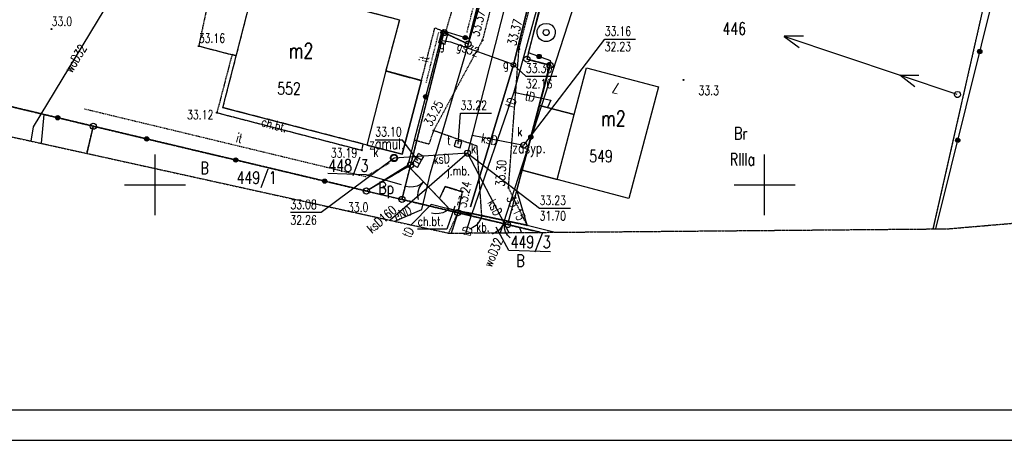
# Model space of a CAD drawing. Header units: millimetres. Extents: x 6197 to 108098, y 4257 to 29730.
# Tile 97 of 148: x 26633 to 28249, y 25530 to 26220. Entities that reach past the tile are written whole.
import ezdxf
from ezdxf.enums import TextEntityAlignment as Align

# ---------------------------------------------------------------- set-up
doc = ezdxf.new("R2010")
doc.units = ezdxf.units.MM
for name, pattern in [('1', [2, 1, -1]), ('2', [1, 0.5, -0.5]), ('423', [2, 1.5, -0.5]), ('424', [1.5, 1, -0.5]), ('901', [0])]:
    doc.linetypes.add(name, pattern=pattern)
for name, color, linetype in [('202-punkt_graniczny', 7, 'Continuous'), ('209-oznaczenie_konturu_klasyfik', 7, 'Continuous'), ('210-oznaczenie_konturu_uzytku_g', 7, 'Continuous'), ('211-numer_dzialki_ewidencyjnej', 7, 'Continuous'), ('218-kontur_uzytku_gruntowego', 7, 'Continuous'), ('219-dzialka_ewidencyjna', 7, 'Continuous'), ('238-Punkt_adresowy_budynku', 7, 'Continuous'), ('312-budynek_ewidencyjny', 7, 'Continuous'), ('312-oznaczenie_budynku_ewidency', 7, 'Continuous'), ('320-blok_-_kondygnacja_nadziemn', 7, 'Continuous'), ('582-Numer_w_GESUT-SKPOD', 7, 'Continuous'), ('brama', 7, 'Continuous'), ('chodnik', 7, 'Continuous'), ('chodnik-Atr17', 7, 'Continuous'), ('furtka', 7, 'Continuous'), ('inny_obiekt_zagospodarowania_te', 7, 'Continuous'), ('jezdnia', 7, 'Continuous'), ('jezdnia-Atr17', 7, 'Continuous'), ('komora_podziemna', 7, 'Continuous'), ('kratka_sciekowa', 7, 'Continuous'), ('obszar_utwardzony', 7, 'Continuous'), ('obszar_utwardzony-Atr17', 7, 'Continuous'), ('obudowa_ochronna_przewodu', 7, 'Continuous'), ('ogrodzenie_trwale', 7, 'Continuous'), ('opisy', 7, 'Continuous'), ('pikieta_naturalna', 7, 'Continuous'), ('pikieta_naturalna-Atr2', 7, 'Continuous'), ('pikieta_sztuczna', 7, 'Continuous'), ('pikieta_sztuczna-Atr2', 7, 'Continuous'), ('przewod_elektroenergetyczny_nis', 7, 'Continuous'), ('przewod_elektroenergetyczny_pod', 7, 'Continuous'), ('przewod_gazowy', 7, 'Continuous'), ('przewod_gazowy-Atr1', 7, 'Continuous'), ('przewod_kanalizacyjny', 7, 'Continuous'), ('przewod_kanalizacyjny-Atr1', 7, 'Continuous'), ('przewod_telekomunikacyjny_podzi', 7, 'Continuous'), ('przewod_wodociagowy', 7, 'Continuous'), ('przewod_wodociagowy-Atr1', 7, 'Continuous'), ('rzedna-Atr2', 7, 'Continuous'), ('rzedna-Atr3', 7, 'Continuous'), ('slup_przewodow_napowietrznych', 7, 'Continuous'), ('studnia_zwykla', 7, 'Continuous'), ('szafa_gazowa_lub_kontener', 7, 'Continuous'), ('szafa_gazowa_lub_kontener-Atr17', 7, 'Continuous'), ('wlaz_do_komory_lub_kanalu_-_kwa', 7, 'Continuous'), ('wlaz_do_komory_lub_kanalu_-_okr', 7, 'Continuous'), ('Zakres', 7, 'Continuous'), ('zasuwa_lub_zawor', 7, 'Continuous'), ('zasuwa_lub_zawor-Atr17', 7, 'Continuous')]:
    doc.layers.add(name, color=color, linetype=linetype)
doc.styles.add('STYL_ARIAL', font='simplex', dxfattribs={"width": 0.75, "oblique": 0.1})

# ---------------------------------------------------------------- blocks, each defined once
blk = doc.blocks.new('202')
at = {"color": 0}
blk.add_circle((0, 0), 0.25, dxfattribs=at)
blk = doc.blocks.new('US15')
at = {"color": 7}
blk.add_polyline3d([(0, 0.25, 0), (0.1352, 0.2103, 0), (0.2274, 0.1039, 0), (0.2475, -0.0356, 0), (0.1889, -0.1637, 0), (0.0704, -0.2399, 0), (-0.0704, -0.2399, 0), (-0.1889, -0.1637, 0), (-0.2475, -0.0356, 0), (-0.2274, 0.1039, 0), (-0.1352, 0.2103, 0), (0, 0.25, 0)], dxfattribs=at)
blk = doc.blocks.new('US22')
at = {"color": 7}
blk.add_polyline3d([(0, 0.25, 0), (0.1352, 0.2103, 0), (0.2274, 0.1039, 0), (0.2475, -0.0356, 0), (0.1889, -0.1637, 0), (0.0704, -0.2399, 0), (-0.0704, -0.2399, 0), (-0.1889, -0.1637, 0), (-0.2475, -0.0356, 0), (-0.2274, 0.1039, 0), (-0.1352, 0.2103, 0), (0, 0.25, 0)], dxfattribs=at)
blk = doc.blocks.new('US22A')
at = {"color": 7}
blk.add_polyline3d([(-0.25, -0.25, 0), (0.25, -0.25, 0), (0.25, 0.25, 0), (-0.25, 0.25, 0), (-0.25, -0.25, 0)], dxfattribs=at)
blk = doc.blocks.new('US20')
at = {"color": 7}
for points in [[(-0.5, 0.25, 0), (0.5, 0.25, 0)], [(-0.5, -0.25, 0), (-0.5, 0.25, 0)], [(0.5, -0.25, 0), (0.5, 0.25, 0)], [(-0.5, -0.25, 0), (0.5, -0.25, 0)]]:
    blk.add_polyline3d(points, dxfattribs=at)
blk = doc.blocks.new('US25')
at = {"color": 7}
blk.add_polyline3d([(0.2003, -0.0001, 0), (0.1535, -0.1287, 0), (0.035, -0.1971, 0), (-0.0997, -0.1733, 0), (-0.1876, -0.0685, 0), (-0.1876, 0.0683, 0), (-0.0997, 0.1731, 0), (0.035, 0.1968, 0), (0.1535, 0.1284, 0), (0.2003, -0.0001, 0)], dxfattribs=at)
blk = doc.blocks.new('US05')
at = {"color": 7}
for points in [[(-0.525, 0.25, 0), (-0.175, 0.25, 0)], [(-0.525, -0.25, 0), (-0.525, 0.25, 0)], [(-0.175, 0.25, 0), (0.175, 0.25, 0)], [(-0.175, -0.25, 0), (-0.175, 0.25, 0)], [(0.175, 0.25, 0), (0.525, 0.25, 0)], [(0.175, -0.25, 0), (0.175, 0.25, 0)], [(0.525, -0.25, 0), (0.525, 0.25, 0)], [(-0.525, -0.25, 0), (-0.175, -0.25, 0)], [(-0.175, -0.25, 0), (0.175, -0.25, 0)], [(0.175, -0.25, 0), (0.525, -0.25, 0)]]:
    blk.add_polyline3d(points, dxfattribs=at)
blk = doc.blocks.new('US13')
at = {"color": 7}
for points in [[(0, 0.75, 0), (0.2435, 0.7094, 0), (0.4607, 0.5919, 0), (0.6279, 0.4102, 0), (0.7271, 0.1841, 0), (0.7474, -0.0619, 0), (0.6868, -0.3013, 0), (0.5518, -0.508, 0), (0.357, -0.6596, 0), (0.1234, -0.7398, 0), (-0.1234, -0.7398, 0), (-0.357, -0.6596, 0), (-0.5518, -0.508, 0), (-0.6868, -0.3013, 0), (-0.7474, -0.0619, 0), (-0.7271, 0.1841, 0), (-0.6279, 0.4102, 0), (-0.4607, 0.5919, 0), (-0.2435, 0.7094, 0), (0, 0.75, 0)], [(0, 0.25, 0), (0.1352, 0.2103, 0), (0.2274, 0.1039, 0), (0.2475, -0.0356, 0), (0.1889, -0.1637, 0), (0.0704, -0.2399, 0), (-0.0704, -0.2399, 0), (-0.1889, -0.1637, 0), (-0.2475, -0.0356, 0), (-0.2274, 0.1039, 0), (-0.1352, 0.2103, 0), (0, 0.25, 0)]]:
    blk.add_polyline3d(points, dxfattribs=at)
blk = doc.blocks.new('OK02')
at = {"color": 7}
for points in [[(-0.75, 1.299, 0), (-0.4963, 1.1147, 0), (-0.2865, 0.8817, 0), (-0.1297, 0.6101, 0), (-0.0328, 0.3119, 0), (0, 0, 0)], [(0, 0, 0), (0.0328, 0.3119, 0), (0.1297, 0.6101, 0), (0.2865, 0.8817, 0), (0.4963, 1.1147, 0), (0.75, 1.299, 0)]]:
    blk.add_polyline3d(points, dxfattribs=at)
blk = doc.blocks.new('OK04')
at = {"color": 7}
blk.add_polyline3d([(0, 0.001, 0), (0.0328, 0.3129, 0), (0.1297, 0.6111, 0), (0.2865, 0.8827, 0), (0.4963, 1.1157, 0), (0.75, 1.3, 0)], dxfattribs=at)
blk = doc.blocks.new('PW01')
at = {"color": 7}
blk.add_polyline3d([(0.045, 0, 0), (0.0318, -0.0318, 0), (0, -0.045, 0), (-0.0318, -0.0318, 0), (-0.045, 0, 0), (-0.0318, 0.0318, 0), (0, 0.045, 0), (0.0318, 0.0318, 0), (0.045, 0, 0)], dxfattribs=at)

msp = doc.modelspace()

# ---------------------------------------------------------------- linework, layer by layer
for p, q in [((23405.149, 25579.717), (31305.149, 25579.717)), ((23355.149, 25529.717), (31355.149, 25529.717))]:
    msp.add_line(p, q)
at = {"layer": '211-numer_dzialki_ewidencyjnej', "color": 7}
msp.add_polyline3d([(27139.124, 25967.98, 0), (27201.42, 25965.77, 0), (27258.986, 25949.538, 0)], dxfattribs=at)
at = {"layer": '218-kontur_uzytku_gruntowego', "color": 3, "linetype": '2'}
for points in [[(27369.048, 26180.022, 0), (27517.448, 26769.222, 0)], [(27606.448, 26727.622, 0), (27465.448, 26155.222, 0)], [(28265.448, 26467.022, 0), (28131.59, 25876.61, 0)], [(27274.648, 25981.422, 0), (27329.248, 26198.822, 0)], [(27329.248, 26198.822, 0), (27274.648, 25981.422, 0)], [(27329.248, 26198.822, 0), (27369.048, 26180.022, 0)], [(27369.048, 26180.022, 0), (27329.248, 26198.822, 0)], [(27465.448, 26155.222, 0), (27503.448, 26145.222, 0)], [(27503.448, 26145.222, 0), (27465.448, 26155.222, 0)], [(27503.448, 26145.222, 0), (27433.648, 25883.822, 0)], [(26557.648, 26092.022, 0), (26754.048, 26045.222, 0)], [(26754.048, 26045.222, 0), (26557.648, 26092.022, 0)], [(26743.478, 26000.57, 0), (26754.048, 26045.222, 0)], [(26754.048, 26045.222, 0), (26922.248, 26005.222, 0)], [(26922.248, 26005.222, 0), (26754.048, 26045.222, 0)], [(26922.248, 26005.222, 0), (26989.448, 25989.422, 0)], [(26989.448, 25989.422, 0), (26922.248, 26005.222, 0)], [(26989.448, 25989.422, 0), (27202.048, 25938.822, 0)], [(27202.048, 25938.822, 0), (26989.448, 25989.422, 0)], [(27274.648, 25981.422, 0), (27202.048, 25938.822, 0)], [(27202.048, 25938.822, 0), (27274.648, 25981.422, 0)], [(27260.448, 25925.022, 0), (27274.648, 25981.422, 0)], [(27202.048, 25938.822, 0), (27260.448, 25925.022, 0)], [(27352.048, 25903.222, 0), (27260.448, 25925.022, 0)], [(27260.448, 25925.022, 0), (27352.048, 25903.222, 0)], [(27352.048, 25903.222, 0), (27341.418, 25869.658, 0)], [(27433.648, 25883.822, 0), (27352.048, 25903.222, 0)], [(27352.048, 25903.222, 0), (27433.648, 25883.822, 0)], [(27433.648, 25883.822, 0), (27475.448, 25873.822, 0)], [(27475.448, 25873.822, 0), (27433.648, 25883.822, 0)]]:
    msp.add_polyline3d(points, dxfattribs=at)
at = {"layer": '219-dzialka_ewidencyjna', "color": 7}
for points in [[(27517.448, 26769.222, 0), (27369.048, 26180.022, 0)], [(27606.448, 26727.622, 0), (27465.448, 26155.222, 0)], [(28265.448, 26467.022, 0), (28131.59, 25876.61, 0)], [(27329.248, 26198.822, 0), (27274.648, 25981.422, 0)], [(27369.048, 26180.022, 0), (27329.248, 26198.822, 0)], [(27503.448, 26145.222, 0), (27465.448, 26155.222, 0)], [(27503.448, 26145.222, 0), (27433.648, 25883.822, 0)], [(26754.048, 26045.222, 0), (26557.648, 26092.022, 0)], [(26754.048, 26045.222, 0), (26743.472, 26000.57, 0)], [(27202.048, 25938.822, 0), (26754.048, 26045.222, 0)], [(27274.648, 25981.422, 0), (27202.048, 25938.822, 0)], [(27274.648, 25981.422, 0), (27260.448, 25925.022, 0)], [(27260.448, 25925.022, 0), (27202.048, 25938.822, 0)], [(27352.048, 25903.222, 0), (27260.448, 25925.022, 0)], [(27352.048, 25903.222, 0), (27341.418, 25869.658, 0)], [(27433.648, 25883.822, 0), (27352.048, 25903.222, 0)], [(27487.81, 25870.946, 0), (27433.648, 25883.822, 0)]]:
    msp.add_polyline3d(points, dxfattribs=at)
at = {"layer": '312-budynek_ewidencyjny', "color": 7}
for points in [[(26966.648, 26075.622, 0), (27019.648, 26281.422, 0)], [(27039.448, 26276.222, 0), (27256.448, 26219.822, 0)], [(27256.448, 26219.822, 0), (27233.848, 26135.822, 0)], [(27233.848, 26135.822, 0), (27292.448, 26120.022, 0)], [(27543.248, 26064.222, 0), (27563.448, 26141.222, 0)], [(27563.448, 26141.222, 0), (27681.248, 26110.022, 0)], [(27292.448, 26120.022, 0), (27261.048, 25999.222, 0)], [(27681.248, 26110.022, 0), (27632.648, 25926.622, 0)], [(27197.048, 26015.822, 0), (26966.648, 26075.622, 0)], [(27457.448, 25973.022, 0), (27485.848, 26079.422, 0)], [(27485.848, 26079.422, 0), (27543.248, 26064.222, 0)], [(27261.048, 25999.222, 0), (27197.048, 26015.822, 0)], [(27514.848, 25957.822, 0), (27457.448, 25973.022, 0)], [(27632.648, 25926.622, 0), (27514.848, 25957.822, 0)]]:
    msp.add_polyline3d(points, dxfattribs=at)
at = {"layer": '320-blok_-_kondygnacja_nadziemn', "color": 7}
for points in [[(27202.848, 26014.222, 0), (27261.048, 25999.222, 0), (27292.448, 26120.022, 0), (27233.848, 26135.822, 0), (27202.848, 26014.222, 0)], [(27514.848, 25957.822, 0), (27543.248, 26064.222, 0), (27485.848, 26079.422, 0), (27457.448, 25973.022, 0), (27514.848, 25957.822, 0)]]:
    msp.add_polyline3d(points, dxfattribs=at)
at = {"layer": 'brama', "color": 7}
for points in [[(27322.048, 25926.422, 0), (27269.848, 25980.822, 0)], [(27465.648, 25882.622, 0), (27391.448, 25898.422, 0)]]:
    msp.add_polyline3d(points, dxfattribs=at)
at = {"layer": 'chodnik', "color": 7, "linetype": '423'}
for points in [[(26988.648, 26160.822, 0), (27019.648, 26281.422, 0)], [(26948.248, 26277.422, 0), (26927.048, 26176.822, 0), (26981.648, 26162.622, 0), (26988.648, 26160.822, 0)], [(27039.448, 26276.222, 0), (27256.448, 26219.822, 0), (27233.848, 26135.822, 0), (27292.448, 26120.022, 0), (27314.448, 26206.622, 0), (27327.648, 26201.622, 0), (27332.448, 26200.222, 0), (27343.248, 26236.622, 0)], [(27197.048, 26015.822, 0), (26966.648, 26075.622, 0), (26988.648, 26160.822, 0), (26981.648, 26162.622, 0), (26956.848, 26067.422, 0), (27194.648, 26005.822, 0), (27197.048, 26015.822, 0)], [(27353.048, 25906.622, 0), (27359.448, 25937.622, 0), (27331.248, 25946.222, 0), (27322.048, 25926.422, 0), (27338.048, 25909.822, 0), (27353.048, 25906.622, 0)]]:
    msp.add_polyline3d(points, dxfattribs=at)
at = {"layer": 'chodnik-Atr17', "color": 7}
msp.add_polyline3d([(27347.448, 25913.822, 0), (27333.848, 25876.022, 0), (27286.228, 25876.022, 0)], dxfattribs=at)
at = {"layer": 'furtka', "color": 7}
for points in [[(27338.048, 25909.822, 0), (27322.048, 25926.422, 0)], [(27391.448, 25898.422, 0), (27367.648, 25903.622, 0)]]:
    msp.add_polyline3d(points, dxfattribs=at)
at = {"layer": 'inny_obiekt_zagospodarowania_te', "color": 7, "linetype": '1'}
for points in [[(27367.048, 26198.822, 0), (27441.048, 26490.022, 0)], [(27300.448, 26117.022, 0), (27320.848, 26199.022, 0)], [(26739.448, 26073.822, 0), (27200.848, 25962.622, 0), (27239.248, 25984.422, 0)]]:
    msp.add_polyline3d(points, dxfattribs=at)
at = {"layer": 'jezdnia', "color": 7, "linetype": '424'}
for points in [[(27485.448, 26547.622, 0), (27392.448, 26186.222, 0)], [(27452.448, 26171.622, 0), (27547.048, 26537.622, 0)], [(27392.448, 26186.222, 0), (27312.248, 26038.022, 0)], [(27435.248, 25944.222, 0), (27452.448, 26171.622, 0)], [(27391.448, 25898.422, 0), (27383.648, 26012.622, 0), (27312.248, 26038.022, 0), (27304.648, 26015.622, 0), (27280.648, 26022.222, 0), (27269.848, 25980.822, 0), (27322.048, 25926.422, 0), (27331.248, 25946.222, 0), (27359.448, 25937.622, 0), (27353.048, 25906.622, 0), (27367.648, 25903.622, 0), (27391.448, 25898.422, 0)], [(27465.648, 25882.622, 0), (27435.248, 25944.222, 0)], [(27391.448, 25898.422, 0), (27465.648, 25882.622, 0)]]:
    msp.add_polyline3d(points, dxfattribs=at)
at = {"layer": 'komora_podziemna', "color": 34}
msp.add_polyline3d([(27253.448, 25993.022, 0), (27253.248, 25991.822, 0), (27252.848, 25990.622, 0), (27252.248, 25989.422, 0), (27251.448, 25988.622, 0), (27250.448, 25987.822, 0), (27249.248, 25987.222, 0), (27248.048, 25987.022, 0), (27246.848, 25987.022, 0), (27245.648, 25987.222, 0), (27244.448, 25987.822, 0), (27243.448, 25988.622, 0), (27242.648, 25989.422, 0), (27242.048, 25990.622, 0), (27241.648, 25991.822, 0), (27241.448, 25993.022, 0), (27241.648, 25994.222, 0), (27242.048, 25995.422, 0), (27242.648, 25996.622, 0), (27243.448, 25997.422, 0), (27244.448, 25998.222, 0), (27245.648, 25998.822, 0), (27246.848, 25999.022, 0), (27248.048, 25999.022, 0), (27249.248, 25998.822, 0), (27250.448, 25998.222, 0), (27251.448, 25997.422, 0), (27252.248, 25996.622, 0), (27252.848, 25995.422, 0), (27253.248, 25994.222, 0), (27253.448, 25993.022, 0)], dxfattribs=at)
at = {"layer": 'obszar_utwardzony', "color": 7, "linetype": '424'}
for points in [[(27352.048, 25903.222, 0), (27352.048, 25903.222, 0), (27336.802, 25869.72, 0)], [(27428.43, 25885.062, 0), (27352.048, 25903.222, 0)], [(27487.79, 25870.946, 0), (27451.648, 25879.422, 0), (27433.648, 25883.822, 0), (27428.43, 25885.062, 0)]]:
    msp.add_polyline3d(points, dxfattribs=at)
at = {"layer": 'obudowa_ochronna_przewodu', "color": 7}
for points in [[(27597.448, 26764.222, 0), (27443.248, 26146.022, 0), (27372.648, 25912.822, 0)], [(27340.248, 26183.422, 0), (27438.248, 26148.822, 0)]]:
    msp.add_polyline3d(points, dxfattribs=at)
at = {"layer": 'ogrodzenie_trwale', "color": 7, "linetype": '901'}
for points in [[(27469.248, 26616.622, 0), (27476.648, 26608.622, 0), (27370.048, 26188.822, 0), (27327.648, 26201.622, 0), (27280.648, 26022.222, 0), (27269.848, 25980.822, 0)], [(28136.124, 25876.65, 0), (28311.048, 26581.622, 0)], [(27468.248, 26165.822, 0), (27518.448, 26355.222, 0)], [(27269.848, 25980.822, 0), (27202.048, 25938.822, 0), (26754.048, 26045.222, 0), (26557.648, 26092.022, 0), (26590.248, 26213.422, 0)], [(27465.648, 25882.622, 0), (27449.048, 25940.022, 0), (27504.648, 26152.622, 0), (27468.248, 26165.822, 0)], [(26672.848, 26064.622, 0), (26668.336, 26017.142, 0)], [(27338.048, 25909.822, 0), (27353.048, 25906.622, 0), (27367.648, 25903.622, 0)], [(27465.648, 25882.622, 0), (27511.898, 25871.158, 0)]]:
    msp.add_polyline3d(points, dxfattribs=at)
at = {"layer": 'ogrodzenie_trwale', "color": 7}
for centre, radius in [((27364.324, 26190.55), 3.5), ((27364.324, 26190.55), 3.15), ((27364.324, 26190.55), 2.8), ((27364.324, 26190.55), 2.45), ((27364.324, 26190.55), 2.1), ((27364.324, 26190.55), 1.75), ((27364.324, 26190.55), 1.4), ((27364.324, 26190.55), 1.05), ((27364.324, 26190.55), 0.7), ((28208.372, 26167.82), 3.5), ((28208.372, 26167.82), 3.15), ((28208.372, 26167.82), 2.8), ((28208.372, 26167.82), 2.45), ((28208.372, 26167.82), 2.1), ((28208.372, 26167.82), 1.75), ((28208.372, 26167.82), 1.4), ((28208.372, 26167.82), 1.05), ((28208.372, 26167.82), 0.7), ((27485.378, 26159.61), 3.5), ((27485.378, 26159.61), 3.15), ((27485.378, 26159.61), 2.8), ((27485.378, 26159.61), 2.45), ((27485.378, 26159.61), 2.1), ((27485.378, 26159.61), 1.75), ((27485.378, 26159.61), 1.4), ((27485.378, 26159.61), 1.05), ((27485.378, 26159.61), 0.7), ((27299.342, 26093.58), 3.5), ((27299.342, 26093.58), 3.15), ((27299.342, 26093.58), 2.8), ((27299.342, 26093.58), 2.45), ((27299.342, 26093.58), 2.1), ((27299.342, 26093.58), 1.75), ((27299.342, 26093.58), 1.4), ((27299.342, 26093.58), 1.05), ((27299.342, 26093.58), 0.7), ((26695.892, 26059.08), 3.5), ((26695.892, 26059.08), 3.15), ((26695.892, 26059.08), 2.8), ((26695.892, 26059.08), 2.45), ((26695.892, 26059.08), 2.1), ((26695.892, 26059.08), 1.75), ((26695.892, 26059.08), 1.4), ((26695.892, 26059.08), 1.05), ((26695.892, 26059.08), 0.7), ((26841.822, 26024.376), 3.5), ((26841.822, 26024.376), 3.15), ((26841.822, 26024.376), 2.8), ((26841.822, 26024.376), 2.45), ((26841.822, 26024.376), 2.1), ((26841.822, 26024.376), 1.75), ((26841.822, 26024.376), 1.4), ((26841.822, 26024.376), 1.05), ((26841.822, 26024.376), 0.7), ((27471.882, 26027.334), 3.5), ((27471.882, 26027.334), 3.15), ((27471.882, 26027.334), 2.8), ((27471.882, 26027.334), 2.45), ((27471.882, 26027.334), 2.1), ((27471.882, 26027.334), 1.75), ((27471.882, 26027.334), 1.4), ((27471.882, 26027.334), 1.05), ((27471.882, 26027.334), 0.7), ((28172.248, 26022.236), 3.5), ((28172.248, 26022.236), 3.15), ((28172.248, 26022.236), 2.8), ((28172.248, 26022.236), 2.45), ((28172.248, 26022.236), 2.1), ((28172.248, 26022.236), 1.75), ((28172.248, 26022.236), 1.4), ((28172.248, 26022.236), 1.05), ((28172.248, 26022.236), 0.7), ((26987.764, 25989.714), 3.5), ((26987.764, 25989.714), 3.15), ((26987.764, 25989.714), 2.8), ((26987.764, 25989.714), 2.45), ((26987.764, 25989.714), 2.1), ((26987.764, 25989.714), 1.75), ((26987.764, 25989.714), 1.4), ((26987.764, 25989.714), 1.05), ((26987.764, 25989.714), 0.7), ((27133.704, 25955.054), 3.5), ((27133.704, 25955.054), 3.15), ((27133.704, 25955.054), 2.8), ((27133.704, 25955.054), 2.45), ((27133.704, 25955.054), 2.1), ((27133.704, 25955.054), 1.75), ((27133.704, 25955.054), 1.4), ((27133.704, 25955.054), 1.05), ((27133.704, 25955.054), 0.7)]:
    msp.add_circle(centre, radius, dxfattribs=at)
at = {"layer": 'opisy', "color": 7}
for points in [[(26855.448, 25899.022, 0), (26855.448, 25999.022, 0)], [(27855.448, 25899.022, 0), (27855.448, 25999.022, 0)], [(26805.448, 25949.022, 0), (26905.448, 25949.022, 0)], [(27805.448, 25949.022, 0), (27905.448, 25949.022, 0)]]:
    msp.add_polyline3d(points, dxfattribs=at)
at = {"layer": 'przewod_elektroenergetyczny_nis', "color": 1}
for points in [[(28171.47, 26097.252, 0), (27887.504, 26192.692, 0), (27912.326, 26174.288, 0)], [(27918.96, 26193.12, 0), (27887.618, 26192.848, 0)], [(28101.64, 26109.812, 0), (28077.224, 26128.844, 0), (28108.464, 26129.05, 0)]]:
    msp.add_polyline3d(points, dxfattribs=at)
at = {"layer": 'przewod_elektroenergetyczny_pod', "color": 1}
for points in [[(27301.098, 25943.024, 0), (27307.248, 25968.822, 0), (27419.448, 26350.222, 0)], [(27248.556, 25889.182, 0), (27292.848, 25908.422, 0), (27301.098, 25943.024, 0)]]:
    msp.add_polyline3d(points, dxfattribs=at)
at = {"layer": 'przewod_gazowy', "color": 40}
for points in [[(27372.648, 25912.822, 0), (27443.248, 26146.022, 0), (27597.448, 26764.222, 0)], [(27327.248, 26186.022, 0), (27340.248, 26183.422, 0), (27438.248, 26148.822, 0), (27443.248, 26146.022, 0)]]:
    msp.add_polyline3d(points, dxfattribs=at)
at = {"layer": 'przewod_kanalizacyjny', "color": 34}
for points in [[(27602.248, 26940.422, 0), (27441.048, 26289.622, 0), (27375.448, 26030.422, 0), (27368.048, 26001.022, 0)], [(27375.448, 26030.422, 0), (27460.248, 26013.822, 0)], [(27368.048, 26001.022, 0), (27247.448, 25993.022, 0)], [(27368.048, 26001.022, 0), (27301.098, 25943.024, 0)], [(27368.048, 26001.022, 0), (27428.43, 25885.062, 0)], [(27301.098, 25943.024, 0), (27240.894, 25890.872, 0)], [(27428.43, 25885.062, 0), (27436.016, 25870.49, 0)]]:
    msp.add_polyline3d(points, dxfattribs=at)
at = {"layer": 'przewod_telekomunikacyjny_podzi', "color": 30}
for points in [[(27704.248, 26970.022, 0), (27661.248, 26819.022, 0), (27647.248, 26769.422, 0), (27647.848, 26711.622, 0), (27612.648, 26712.622, 0), (27444.248, 26101.222, 0), (27374.448, 25900.022, 0)], [(27444.248, 26101.222, 0), (27504.448, 26087.822, 0), (27499.448, 26075.822, 0)], [(27374.448, 25900.022, 0), (27308.248, 25916.822, 0), (27275.574, 25883.224, 0)], [(27365.014, 25869.866, 0), (27374.448, 25900.022, 0)]]:
    msp.add_polyline3d(points, dxfattribs=at)
at = {"layer": 'przewod_wodociagowy', "color": 5}
for points in [[(27719.248, 26789.422, 0), (27426.648, 25885.222, 0)], [(26651.984, 26020.748, 0), (26656.048, 26044.222, 0), (26784.248, 26256.822, 0), (26928.848, 26426.422, 0)], [(27426.648, 25885.222, 0), (27421.766, 25870.366, 0)], [(27456.784, 25870.674, 0), (27454.048, 25878.422, 0), (27426.648, 25885.222, 0)]]:
    msp.add_polyline3d(points, dxfattribs=at)
at = {"layer": 'rzedna-Atr2', "color": 7}
for points in [[(27460.248, 26013.822, 0), (27593.048, 26188.222, 0), (27643.788, 26188.222, 0)], [(27443.248, 26146.022, 0), (27463.648, 26127.422, 0), (27514.288, 26127.422, 0)], [(27352.448, 26015.822, 0), (27356.648, 26066.422, 0), (27407.388, 26066.422, 0)], [(27286.648, 25989.022, 0), (27261.448, 26022.222, 0), (27216.668, 26022.222, 0)], [(27247.448, 25993.022, 0), (27128.048, 25903.822, 0), (27077.408, 25903.822, 0)], [(27368.048, 26001.022, 0), (27486.248, 25910.622, 0), (27536.988, 25910.622, 0)]]:
    msp.add_polyline3d(points, dxfattribs=at)
at = {"layer": 'wlaz_do_komory_lub_kanalu_-_kwa', "color": 7}
msp.add_polyline3d([(27504.232, 25839.096, 0), (27435.99, 25841.084, 0), (27414.79, 25879.51, 0)], dxfattribs=at)
at = {"layer": 'Zakres', "color": 5, "linetype": '2'}
msp.add_polyline3d([(26482.878, 26058.04, 0), (26651.984, 26020.748, 0), (26668.336, 26017.142, 0), (26743.478, 26000.57, 0), (27240.894, 25890.872, 0), (27248.556, 25889.182, 0), (27275.574, 25883.224, 0), (27336.802, 25869.72, 0), (27337.248, 25869.622, 0), (27341.418, 25869.658, 0), (27341.418, 25869.658, 0), (27365.014, 25869.866, 0), (27421.766, 25870.366, 0), (27436.016, 25870.49, 0), (27456.784, 25870.674, 0), (27487.81, 25870.946, 0), (27511.898, 25871.158, 0), (28131.59, 25876.61, 0), (28131.59, 25876.61, 0), (28131.59, 25876.61, 0), (28136.124, 25876.65, 0), (28155.648, 25876.822, 0), (28401.058, 25897.826, 0)], dxfattribs=at)

# ---------------------------------------------------------------- block references
at = {"layer": '202-punkt_graniczny', "color": 7, "xscale": 20, "yscale": 20, "zscale": 20}
for p in [(27329.248, 26198.822), (27369.048, 26180.022), (27465.448, 26155.222), (27503.448, 26145.222), (26754.048, 26045.222), (27274.648, 25981.422), (27202.048, 25938.822), (27260.448, 25925.022), (27352.048, 25903.222), (27433.648, 25883.822)]:
    msp.add_blockref('202', p, dxfattribs=at)
at = {"layer": 'brama', "color": 7, "xscale": 20, "yscale": 20, "zscale": 20}
for p, rotation in [((27295.948, 25953.622), 133.82002), ((27428.548, 25890.522), 167.97977)]:
    msp.add_blockref('OK02', p, dxfattribs=dict(at, rotation=rotation))
at = {"layer": 'furtka', "color": 7, "xscale": 20, "yscale": 20, "zscale": 20}
for p, rotation in [((27338.048, 25909.822), 133.94607), ((27391.448, 25898.422), 167.6761)]:
    msp.add_blockref('OK04', p, dxfattribs=dict(at, rotation=rotation))
at = {"layer": 'kratka_sciekowa', "color": 34, "xscale": 20, "yscale": 20, "zscale": 20, "rotation": 60.01733}
msp.add_blockref('US05', (27286.648, 25989.022), dxfattribs=at)
at = {"layer": 'pikieta_naturalna', "color": 7, "xscale": 20, "yscale": 20, "zscale": 20}
for p in [(26685.648, 26204.622), (27722.448, 26121.222), (27230.648, 25946.022)]:
    msp.add_blockref('PW01', p, dxfattribs=at)
at = {"layer": 'pikieta_sztuczna', "color": 7, "xscale": 20, "yscale": 20, "zscale": 20}
for p in [(27392.448, 26186.222), (26927.048, 26176.822), (27452.448, 26171.622), (26956.848, 26067.422), (27312.248, 26038.022), (27194.648, 26005.822), (27435.248, 25944.222), (27359.448, 25937.622), (27465.648, 25882.622)]:
    msp.add_blockref('PW01', p, dxfattribs=at)
at = {"layer": 'slup_przewodow_napowietrznych', "color": 7, "xscale": 20, "yscale": 20, "zscale": 20}
msp.add_blockref('US15', (28171.648, 26097.222), dxfattribs=at)
at = {"layer": 'studnia_zwykla', "color": 5, "xscale": 20, "yscale": 20, "zscale": 20}
msp.add_blockref('US13', (27497.048, 26199.022), dxfattribs=at)
at = {"layer": 'szafa_gazowa_lub_kontener', "color": 40, "xscale": 20, "yscale": 20, "zscale": 20, "rotation": 74.31836}
msp.add_blockref('US20', (27328.648, 26190.222), dxfattribs=at)
at = {"layer": 'wlaz_do_komory_lub_kanalu_-_kwa', "color": 7, "xscale": 20.00000000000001, "yscale": 20.00000000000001, "zscale": 20.00000000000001, "rotation": 345.06956}
msp.add_blockref('US22A', (27352.448, 26015.822), dxfattribs=at)
at = {"layer": 'wlaz_do_komory_lub_kanalu_-_okr', "color": 7, "xscale": 20, "yscale": 20, "zscale": 20}
for p in [(27460.248, 26013.822), (27247.448, 25993.022), (27368.048, 26001.022)]:
    msp.add_blockref('US22', p, dxfattribs=at)
at = {"layer": 'zasuwa_lub_zawor', "color": 40, "xscale": 20, "yscale": 20, "zscale": 20}
msp.add_blockref('US25', (27443.248, 26146.022), dxfattribs=at)

# ---------------------------------------------------------------- texts
at = {"layer": '209-oznaczenie_konturu_klasyfik', "color": 3, "style": 'STYL_ARIAL', "width": 0.75}
msp.add_text('RIIIa', height=20, dxfattribs=at).set_placement((27798.51, 26000.854), align=Align.TOP_LEFT)
at = {"layer": '210-oznaczenie_konturu_uzytku_g', "color": 3, "style": 'STYL_ARIAL', "width": 0.75}
for s, p in [('Br', (27805.346, 26017.446)), ('B', (26929.95, 25960.644)), ('Bp', (27221.662, 25927.986)), ('B', (27448.146, 25808.642))]:
    msp.add_text(s, height=20, dxfattribs=at).set_placement(p, align=Align.BOTTOM_LEFT)
at = {"layer": '211-numer_dzialki_ewidencyjnej', "color": 7, "style": 'STYL_ARIAL', "width": 0.75}
for s, p in [('446', (27786.342, 26215.288)), ('449/3', (27438.836, 25865.19))]:
    msp.add_text(s, height=20, dxfattribs=at).set_placement(p, align=Align.TOP_LEFT)
for s, p in [('448/3', (27139.806, 25964.558)), ('449/1', (26989.266, 25944.82))]:
    msp.add_text(s, height=20, dxfattribs=at).set_placement(p, align=Align.BOTTOM_LEFT)
at = {"layer": '238-Punkt_adresowy_budynku', "color": 7, "style": 'STYL_ARIAL', "width": 0.75}
msp.add_text('7', height=17.5, rotation=165.94, dxfattribs=at).set_placement((27615.412, 26121.278), align=Align.BOTTOM_CENTER)
at = {"layer": '312-oznaczenie_budynku_ewidency', "color": 7, "style": 'STYL_ARIAL', "width": 0.75}
for s, height, p in [('m2', 25, (27074.848, 26181.572)), ('552', 20, (27055.848, 26117.022)), ('549', 20, (27567.848, 26006.022))]:
    msp.add_text(s, height=height, dxfattribs=at).set_placement(p, align=Align.TOP_LEFT)
msp.add_text('m2', height=25, dxfattribs=at).set_placement((27587.248, 26038.01), align=Align.BOTTOM_LEFT)
at = {"layer": '582-Numer_w_GESUT-SKPOD', "color": 34, "style": 'STYL_ARIAL', "width": 0.75}
for s, p in [('zamul.', (27206.618, 26002.472)), ('zasyp.', (27441.248, 25995.794))]:
    msp.add_text(s, height=17.5, dxfattribs=at).set_placement(p, align=Align.BOTTOM_LEFT)
at = {"layer": 'chodnik-Atr17', "color": 7, "style": 'STYL_ARIAL', "width": 0.75}
msp.add_text('ch.bt.', height=15, rotation=345.477, dxfattribs=at).set_placement((27027.376, 26041.232), align=Align.BOTTOM_LEFT)
msp.add_text('ch.bt.', height=15, dxfattribs=at).set_placement((27286.228, 25876.996), align=Align.BOTTOM_LEFT)
at = {"layer": 'inny_obiekt_zagospodarowania_te', "color": 7, "style": 'STYL_ARIAL', "width": 0.75}
for rotation, p in [(76.029, (27307.24, 26147.824)), (346.449, (26986.244, 26015.232))]:
    msp.add_text('it', height=15, rotation=rotation, dxfattribs=at).set_placement(p, align=Align.BOTTOM_LEFT)
at = {"layer": 'jezdnia-Atr17', "color": 7, "style": 'STYL_ARIAL', "width": 0.75}
msp.add_text('j.mb.', height=15, dxfattribs=at).set_placement((27333.96, 25960.316), align=Align.BOTTOM_LEFT)
at = {"layer": 'obszar_utwardzony-Atr17', "color": 7, "style": 'STYL_ARIAL', "width": 0.75}
msp.add_text('kb.', height=15, dxfattribs=at).set_placement((27382.288, 25867.558), align=Align.BOTTOM_LEFT)
at = {"layer": 'pikieta_naturalna-Atr2', "color": 7, "style": 'STYL_ARIAL', "width": 0.75}
for s, p in [('33.0', (26685.648, 26205.456)), ('33.3', (27746.848, 26091.856)), ('33.0', (27171.648, 25900.256))]:
    msp.add_text(s, height=15, dxfattribs=at).set_placement(p, align=Align.BOTTOM_LEFT)
at = {"layer": 'pikieta_sztuczna-Atr2', "color": 7, "style": 'STYL_ARIAL', "width": 0.75}
for s, rotation, p in [('33.37', 75.569, (27391.24, 26190.03)), ('33.37', 75.508, (27451.642, 26175.23)), ('33.25', 61.579, (27312.516, 26041.618)), ('33.30', 85.674, (27433.218, 25945.684)), ('33.24', 78.335, (27370.232, 25909.59)), ('33.15', 296.266, (27427.196, 25925.59))]:
    msp.add_text(s, height=15, rotation=rotation, dxfattribs=at).set_placement(p, align=Align.BOTTOM_LEFT)
for s, p in [('33.16', (26927.048, 26177.656)), ('33.12', (26907.848, 26052.056)), ('33.19', (27143.648, 25989.456))]:
    msp.add_text(s, height=15, dxfattribs=at).set_placement(p, align=Align.BOTTOM_LEFT)
at = {"layer": 'przewod_elektroenergetyczny_pod', "color": 1, "style": 'STYL_ARIAL', "width": 0.75}
msp.add_text('eND', height=15, rotation=23.4938, dxfattribs=at).set_placement((27248.208, 25896.384), align=Align.MIDDLE_LEFT)
at = {"layer": 'przewod_gazowy-Atr1', "color": 40, "style": 'STYL_ARIAL', "width": 0.75}
msp.add_text('gs32', height=15, rotation=340.554, dxfattribs=at).set_placement((27351.832, 26178.044), align=Align.MIDDLE_LEFT)
at = {"layer": 'przewod_kanalizacyjny-Atr1', "color": 34, "style": 'STYL_ARIAL', "width": 0.75}
for s, rotation, p in [('ksD', 348.924, (27390.808, 26026.196)), ('ksD', 3.795, (27312.338, 25990.666)), ('ksD', 297.506, (27406.94, 25923.644)), ('ksD160', 40.901, (27206.194, 25874.34))]:
    msp.add_text(s, height=15, rotation=rotation, dxfattribs=at).set_placement(p, align=Align.MIDDLE_LEFT)
at = {"layer": 'przewod_telekomunikacyjny_podzi', "color": 30, "style": 'STYL_ARIAL', "width": 0.75}
for rotation, p in [(70.867, (27436.828, 26076.212)), (347.451, (27462.976, 26095.802)), (63.589, (27267.218, 25863.88)), (72.628, (27364.84, 25865.248))]:
    msp.add_text('tD', height=15, rotation=rotation, dxfattribs=at).set_placement(p, align=Align.MIDDLE_LEFT)
at = {"layer": 'przewod_wodociagowy-Atr1', "color": 5, "style": 'STYL_ARIAL', "width": 0.75}
for rotation, p in [(58.909, (26712.318, 26135.176)), (67.422, (27400.5, 25815.348))]:
    msp.add_text('woD32', height=15, rotation=rotation, dxfattribs=at).set_placement(p, align=Align.MIDDLE_LEFT)
at = {"layer": 'rzedna-Atr2', "color": 34, "style": 'STYL_ARIAL', "width": 0.75}
for s, p in [('33.16', (27593.048, 26189.216)), ('33.10', (27216.668, 26024.054))]:
    msp.add_text(s, height=15, dxfattribs=at).set_placement(p, align=Align.BOTTOM_LEFT)
at = {"layer": 'rzedna-Atr2', "color": 40, "style": 'STYL_ARIAL', "width": 0.75}
msp.add_text('33.30', height=15, dxfattribs=at).set_placement((27463.648, 26128.416), align=Align.BOTTOM_LEFT)
at = {"layer": 'rzedna-Atr2', "color": 30, "style": 'STYL_ARIAL', "width": 0.75}
msp.add_text('33.22', height=15, dxfattribs=at).set_placement((27356.648, 26067.416), align=Align.BOTTOM_LEFT)
at = {"layer": 'rzedna-Atr2', "color": 7, "style": 'STYL_ARIAL', "width": 0.75}
for s, p in [('33.23', (27486.248, 25911.616)), ('33.08', (27077.408, 25904.816))]:
    msp.add_text(s, height=15, dxfattribs=at).set_placement(p, align=Align.BOTTOM_LEFT)
at = {"layer": 'rzedna-Atr3', "color": 34, "style": 'STYL_ARIAL', "width": 0.75}
msp.add_text('32.23', height=15, dxfattribs=at).set_placement((27593.048, 26163.696), align=Align.BOTTOM_LEFT)
at = {"layer": 'rzedna-Atr3', "color": 40, "style": 'STYL_ARIAL', "width": 0.75}
msp.add_text('32.16', height=15, dxfattribs=at).set_placement((27463.648, 26102.896), align=Align.BOTTOM_LEFT)
at = {"layer": 'rzedna-Atr3', "color": 7, "style": 'STYL_ARIAL', "width": 0.75}
for s, p in [('32.26', (27077.408, 25879.316)), ('31.70', (27486.248, 25886.096))]:
    msp.add_text(s, height=15, dxfattribs=at).set_placement(p, align=Align.BOTTOM_LEFT)
at = {"layer": 'szafa_gazowa_lub_kontener-Atr17', "color": 40, "style": 'STYL_ARIAL', "width": 0.75}
msp.add_text('g', height=15, dxfattribs=at).set_placement((27321.448, 26167.456), align=Align.BOTTOM_LEFT)
at = {"layer": 'wlaz_do_komory_lub_kanalu_-_kwa', "color": 7, "style": 'STYL_ARIAL', "width": 0.75}
msp.add_text('t', height=15, dxfattribs=at).set_placement((27334.53, 26010.06), align=Align.BOTTOM_LEFT)
at = {"layer": 'wlaz_do_komory_lub_kanalu_-_okr', "color": 7, "style": 'STYL_ARIAL', "width": 0.75}
for p in [(27449.848, 26024.256), (27213.648, 25990.656), (27373.778, 25996.65)]:
    msp.add_text('k', height=15, dxfattribs=at).set_placement(p, align=Align.BOTTOM_LEFT)
at = {"layer": 'zasuwa_lub_zawor-Atr17', "color": 40, "style": 'STYL_ARIAL', "width": 0.75}
msp.add_text('g', height=15, dxfattribs=at).set_placement((27426.248, 26135.256), align=Align.BOTTOM_LEFT)

doc.saveas('drawing.dxf')
